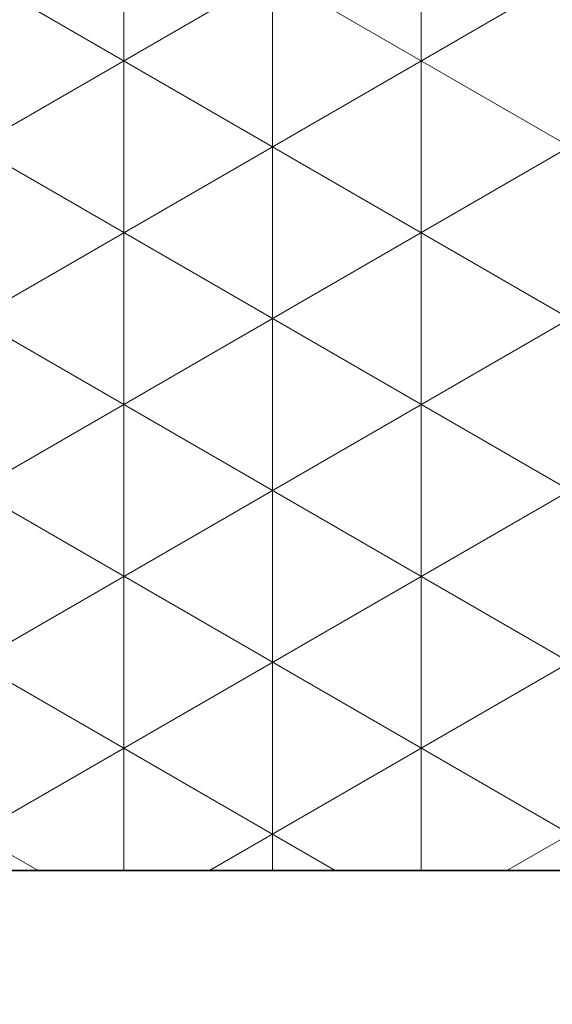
# Model space of a CAD drawing. Header units: millimetres. Extents: x 58700 to 76644, y 972 to 11123.
# Tile 185 of 256: x 62167.67 to 62173.36, y 7273.37 to 7283.88. Entities that reach past the tile are written whole.
import ezdxf

# ---------------------------------------------------------------- set-up
doc = ezdxf.new("R2010")
doc.units = ezdxf.units.MM

msp = doc.modelspace()

# ---------------------------------------------------------------- hatches: boundary and pattern name
at = {"lineweight": 13}
h = msp.add_hatch(dxfattribs=at)
h.set_pattern_fill('ANSI33', color=256, scale=50, style=0)
h.set_pattern_definition([(45, (-737.5, -83.74), (-224.5064, 224.5064), []), (45, (-513, -83.74), (-224.5064, 224.5064), [158.75, -79.375])])
h.paths.add_polyline_path([(62007.08351, 7097.51177), (62407.08355, 7097.51177), (62407.08352, 7255.04828), (62402.08077, 7255.04828), (62402.08077, 7274.80127), (62007.08351, 7274.80127)])
h.paths.add_polyline_path([(62385.84452, 7570.31053), (62385.84452, 7492.87828), (62037.07204, 7492.87828), (62037.07204, 7570.31053)], flags=16)
h.paths.add_polyline_path([(62665.49564, 7274.80127), (62665.49564, 7633.59965), (62453.28351, 7630.76385), (62453.28351, 7460.91533), (62503.28351, 7460.91533), (62503.28351, 7450.91533), (62453.28351, 7450.91533), (62453.28351, 7274.80127)])
h.paths.add_polyline_path([(62410.88351, 7450.91533), (62360.88351, 7450.91533), (62360.88351, 7460.91533), (62410.88351, 7460.91533), (62410.88351, 7630.19726), (62031.00596, 7625.12095), (62007.08351, 7601.1985), (62007.08351, 7290.80127), (62124.58214, 7290.80127), (62124.58214, 7292.80127), (62284.58214, 7292.80127), (62284.58214, 7290.80127), (62410.88351, 7290.80127)])
h.paths.add_polyline_path([(62083.36987, 7308.26795), (62083.36987, 7416.70533), (62304.40323, 7416.70533), (62304.40323, 7308.26795)])
at = {"lineweight": 9}
h = msp.add_hatch(dxfattribs=at)
h.set_pattern_fill('NET3', color=256, scale=0.5, angle=90)
h.set_pattern_definition([(90, (-737.497, -83.7406), (-1.5875, 1e-16), []), (150, (-737.497, -83.7406), (-0.79375, -1.37481533), []), (210, (-737.497, -83.7406), (0.79375, -1.37481533), [])])
h.paths.add_polyline_path([(62244.58214, 7290.80127), (62164.58214, 7290.80127), (62164.58214, 7274.80127), (62244.58214, 7274.80127)])

# ---------------------------------------------------------------- linework, layer by layer
msp.add_line((62396.06918, 7274.80127), (62007.08351, 7274.80127))
msp.add_lwpolyline([(62164.58214, 7274.80127), (62244.58214, 7274.80127), (62244.58214, 7290.80127), (62164.58214, 7290.80127)], close=True)

doc.saveas('drawing.dxf')
